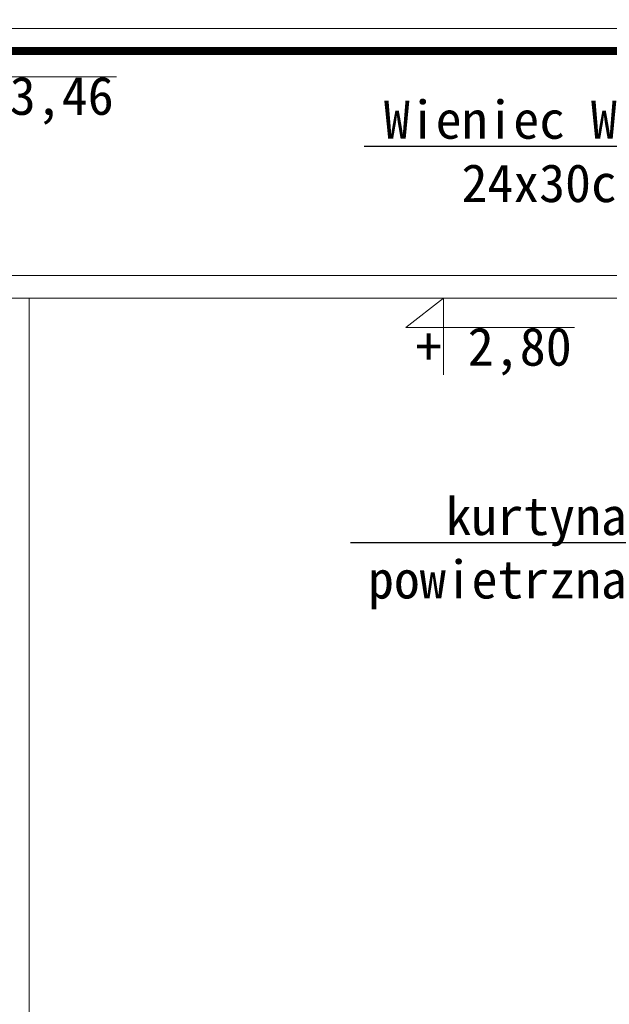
# Model space of a CAD drawing. Header units: millimetres. Extents: x -1373 to 28294, y -9636 to 187.
# Tile 18 of 133: x 1935 to 2090, y -5639 to -5380. Entities that reach past the tile are written whole.
import ezdxf
from ezdxf import colors
from ezdxf.entities.mleader import LeaderData, LeaderLine
from ezdxf.enums import TextEntityAlignment as Align
from ezdxf.math import Vec2, Vec3

# ---------------------------------------------------------------- set-up
doc = ezdxf.new("R2010")
doc.units = ezdxf.units.MM
doc.linetypes.add('HIDDEN2', pattern=[4.7625, 3.175, -1.5875])
for name, color, linetype, lineweight in [('_k_kreskowanie', 250, 'Continuous', 9), ('_k_opis', 7, 'Continuous', 13), ('_k_widok', 7, 'Continuous', 18), ('_k_wymiar', 7, 'Continuous', 9), ('_k_zarys', 7, 'HIDDEN2', 20)]:
    doc.layers.add(name, color=color, linetype=linetype, lineweight=lineweight)
doc.styles.add('GENERATED_STYLE_1', font='MS Gothic.ttf')
doc.linetypes.add('BATTING', pattern='A,0.00254,-2.54,[134,ltypeshp.shx,S=2.54,R=0,X=-2.54,Y=0],-5.08,[134,ltypeshp.shx,S=2.54,R=180,X=2.54,Y=0],-2.54', length=10.16254)

# ---------------------------------------------------------------- blocks, each defined once
blk = doc.blocks.new('*U53')
blk.add_hatch(color=256).paths.add_polyline_path([(0, 0.1532), (-0.198, 0.1532), (0, 0)])
at = {"layer": '_k_wymiar'}
blk.add_line((0, 0.1532), (0, 0.4), dxfattribs=at)
blk.add_lwpolyline([(0, 0.1532), (0, 0), (-0.198, 0.1532), (0.6852, 0.1532)], dxfattribs=at)
at = {"layer": '_k_wymiar', "style": 'GENERATED_STYLE_1'}
blk.add_attdef('%%P_0.00', text='', height=0.2, dxfattribs=at).set_placement((-0.1457, 0.1532), align=Align.BOTTOM_LEFT)
blk = doc.blocks.new('*U54')
at = {"layer": '_k_wymiar'}
blk.add_line((0, 0.1532), (0, 0.4), dxfattribs=at)
blk.add_lwpolyline([(0, 0.1532), (0, 0), (-0.198, 0.1532), (0.6852, 0.1532)], dxfattribs=at)
at = {"layer": '_k_wymiar', "style": 'GENERATED_STYLE_1'}
blk.add_attdef('%%P_0.00', text='', height=0.2, dxfattribs=at).set_placement((-0.1457, 0.1532), align=Align.BOTTOM_LEFT)

msp = doc.modelspace()

# ---------------------------------------------------------------- linework, layer by layer
at = {"layer": '_k_kreskowanie', "linetype": 'BATTING', "ltscale": 0.5}
msp.add_lwpolyline([(1291.52, -5382.05), (2305.52, -5382.05)], dxfattribs=at)
at = {"layer": '_k_widok', "color": 2}
msp.add_lwpolyline([(1332.58, -5365.05), (2264.47, -5365.05), (2302.58, -5387.05), (1294.47, -5387.05)], close=True, dxfattribs=at)
at = {"layer": '_k_widok', "ltscale": 3}
for points in [[(2181.52, -5447.05), (1787.52, -5447.05)], [(2181.52, -5453.05), (1787.52, -5453.05)]]:
    msp.add_lwpolyline(points, dxfattribs=at)
at = {"layer": '_k_widok'}
msp.add_lwpolyline([(1937.52, -5453.05), (1937.52, -5733.05)], dxfattribs=at)
at = {"layer": '_k_zarys', "ltscale": 3, "const_width": 2}
msp.add_lwpolyline([(1315.52, -5388.05), (2271.52, -5388.05)], dxfattribs=at)

# ---------------------------------------------------------------- block references
at = {"layer": '_k_wymiar'}
ref = msp.add_blockref('*U53', (1926.04, -5387.05), dxfattribs=dict(at, xscale=-50.25, yscale=50.25, zscale=50.25, rotation=180))
ref.add_attrib('%%P_0.00', '+ 3,46', dxfattribs={"height": 10.05, "style": 'GENERATED_STYLE_1'}).set_placement((1918.72, -5394.74), align=Align.TOP_LEFT)
ref = msp.add_blockref('*U54', (2046.47, -5453.05), dxfattribs=dict(at, xscale=-50.25, yscale=50.25, zscale=50.25, rotation=180))
ref.add_attrib('%%P_0.00', '+ 2,80', dxfattribs={"height": 10.05, "style": 'GENERATED_STYLE_1'}).set_placement((2039.14, -5460.74), align=Align.TOP_LEFT)

# ---------------------------------------------------------------- leaders
at = {"layer": '_k_opis', "ltscale": 0.1}
ml = msp.add_multileader_mtext('Standard', dxfattribs=at)
ml.set_content('Wieniec W2\\P24x30cm', color=256, style='GENERATED_STYLE_1')
ml.set_leader_properties()
ml.build(insert=Vec2(0, 0))
ml.multileader.update_dxf_attribs({"text_left_attachment_type": 6, "text_right_attachment_type": 6, "arrow_head_size": 9})
ctx = ml.context
ctx.base_point, ctx.char_height, ctx.arrow_head_size, ctx.landing_gap_size, ctx.plane_origin = Vec3(2033.37, -5413.07), 10, 9, 1.28, Vec3(2023.43, -5095.62)
ctx.left_attachment, ctx.right_attachment, ctx.text_align_type = 6, 6, 2
notes = []
notes.append((ctx, [(0, (1, 1, 0), (2101.35, -5413.07), (-1, 0), 1.25, [(0, [(2181.52, -5402.05)], 0, [])])]))
ctx.mtext.insert, ctx.mtext.alignment, ctx.mtext.flow_direction = Vec3(2098.81, -5401.07), 3, 5
ml = msp.add_multileader_mtext('Standard', dxfattribs=at)
ml.set_content('kurtyna\\Ppowietrzna', color=256, style='GENERATED_STYLE_1')
ml.set_leader_properties()
ml.build(insert=Vec2(0, 0))
ml.multileader.update_dxf_attribs({"text_left_attachment_type": 6, "text_right_attachment_type": 6, "arrow_head_size": 9})
ctx = ml.context
ctx.base_point, ctx.char_height, ctx.arrow_head_size, ctx.landing_gap_size, ctx.plane_origin = Vec3(2029.65, -5517.37), 10, 9, 1.28, Vec3(2003.94, -5177.67)
ctx.left_attachment, ctx.right_attachment, ctx.text_align_type = 6, 6, 2
notes.append((ctx, [(0, (1, 1, 0), (2097.17, -5517.37), (-1, 0), 1.25, [(0, [(2162.03, -5484.09)], 0, [])])]))
ctx.mtext.insert, ctx.mtext.alignment, ctx.mtext.flow_direction = Vec3(2094.64, -5505.37), 3, 5
for ctx, leaders in notes:
    for number, flags, end, landing, length, lines in leaders:
        leader = LeaderData()
        leader.index, (leader.has_last_leader_line, leader.has_dogleg_vector, leader.attachment_direction) = number, flags
        leader.last_leader_point, leader.dogleg_vector, leader.dogleg_length = Vec3(end), Vec3(landing), length
        for number, points, colour, breaks in lines:
            line = LeaderLine()
            line.index, line.vertices, line.color, line.breaks = number, Vec3.list(points), colors.encode_raw_color(colour), breaks
            leader.lines.append(line)
        ctx.leaders.append(leader)

doc.saveas('drawing.dxf')
